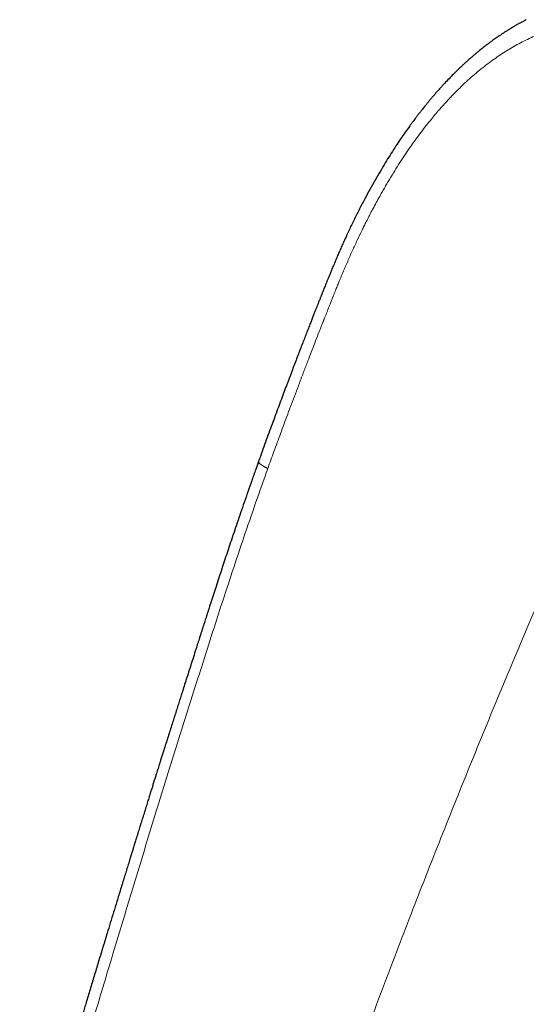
# Model space of a CAD drawing. Header units: millimetres. Extents: x 8 to 755, y 12 to 435.
# Tile 38 of 53: x 560 to 583, y 139 to 184. Entities that reach past the tile are written whole.
import ezdxf

# ---------------------------------------------------------------- set-up
doc = ezdxf.new("R2010")
doc.units = ezdxf.units.MM

msp = doc.modelspace()

# ---------------------------------------------------------------- linework, layer by layer
at = {"color": 7, "linetype": 'Continuous', "lineweight": 30}
for points, knots in [([(582.729, 184.086), (582.723, 184.082), (582.706, 184.073), (582.675, 184.057), (582.633, 184.035), (582.583, 184.008), (582.525, 183.977), (582.463, 183.943), (582.402, 183.909), (582.344, 183.877), (582.29, 183.846), (582.241, 183.817), (582.191, 183.788), (582.144, 183.76), (582.1, 183.734), (582.068, 183.715), (582.044, 183.7), (582.02, 183.685), (581.985, 183.664), (581.938, 183.635), (581.881, 183.599), (581.822, 183.562), (581.764, 183.525), (581.707, 183.488), (581.652, 183.452), (581.598, 183.416), (581.542, 183.378), (581.48, 183.337), (581.41, 183.288), (581.332, 183.234), (581.245, 183.172), (581.15, 183.104), (581.047, 183.028), (580.945, 182.951), (580.846, 182.876), (580.755, 182.805), (580.67, 182.737), (580.6, 182.681), (580.544, 182.635), (580.501, 182.6), (580.466, 182.571), (580.432, 182.543), (580.396, 182.513), (580.354, 182.478), (580.309, 182.439), (580.259, 182.396), (580.203, 182.348), (580.137, 182.29), (580.06, 182.221), (579.971, 182.142), (579.875, 182.054), (579.746, 181.933), (579.583, 181.778), (579.387, 181.584), (579.184, 181.376), (579.01, 181.192), (578.864, 181.034), (578.75, 180.907), (578.634, 180.776), (578.519, 180.644), (578.408, 180.515), (578.306, 180.394), (578.216, 180.285), (578.137, 180.187), (578.067, 180.101), (578.005, 180.024), (577.95, 179.955), (577.903, 179.895), (577.865, 179.846), (577.835, 179.808), (577.812, 179.778), (577.79, 179.749), (577.764, 179.716), (577.735, 179.678), (577.701, 179.634), (577.658, 179.577), (577.605, 179.505), (577.539, 179.417), (577.467, 179.32), (577.347, 179.155), (577.181, 178.921), (576.969, 178.615), (576.755, 178.294), (576.538, 177.959), (576.32, 177.609), (576.093, 177.234), (575.858, 176.834), (575.619, 176.409), (575.383, 175.974), (575.149, 175.53), (574.919, 175.074), (574.692, 174.608), (574.51, 174.221), (574.372, 173.917), (574.275, 173.701), (574.179, 173.483), (574.083, 173.263), (573.988, 173.041), (573.895, 172.82), (573.811, 172.618), (573.738, 172.441), (573.677, 172.293), (573.622, 172.157), (573.573, 172.034), (573.528, 171.922), (573.488, 171.823), (573.453, 171.733), (573.421, 171.654), (573.394, 171.586), (573.373, 171.533), (573.359, 171.497), (573.35, 171.474), (573.343, 171.458), (573.336, 171.44), (573.325, 171.412), (573.309, 171.372), (573.288, 171.318), (573.261, 171.249), (573.228, 171.167), (573.19, 171.07), (573.147, 170.96), (573.098, 170.835), (573.043, 170.697), (572.983, 170.545), (572.918, 170.378), (572.846, 170.195), (572.768, 169.994), (572.683, 169.774), (572.591, 169.539), (572.495, 169.289), (572.392, 169.023), (572.286, 168.747), (572.177, 168.462), (572.065, 168.169), (571.949, 167.861), (571.827, 167.54), (571.701, 167.206), (571.571, 166.857), (571.436, 166.495), (571.296, 166.119), (571.152, 165.728), (571.004, 165.327), (570.853, 164.913), (570.699, 164.488), (570.567, 164.122), (570.486, 163.897), (570.458, 163.818)], [0, 0, 0, 0, 0.000849, 0.002412, 0.004423, 0.006887, 0.00981, 0.013192, 0.016173, 0.01924, 0.022043, 0.024574, 0.026833, 0.029691, 0.031945, 0.033596, 0.034662, 0.03581, 0.03736, 0.040066, 0.043227, 0.04634, 0.049393, 0.052385, 0.055316, 0.058187, 0.060997, 0.064293, 0.068042, 0.07226, 0.076945, 0.082096, 0.08771, 0.093785, 0.098774, 0.104003, 0.108824, 0.112978, 0.115777, 0.118166, 0.120148, 0.121724, 0.123966, 0.126254, 0.128762, 0.131618, 0.134824, 0.138381, 0.14302, 0.148143, 0.153748, 0.15974, 0.170903, 0.18265, 0.194983, 0.207912, 0.214961, 0.222175, 0.229554, 0.237079, 0.244279, 0.250918, 0.256995, 0.262074, 0.266684, 0.270825, 0.2745, 0.27771, 0.280416, 0.282274, 0.283707, 0.285141, 0.286864, 0.288876, 0.291175, 0.293761, 0.297783, 0.302341, 0.307434, 0.312816, 0.327719, 0.343118, 0.359019, 0.375427, 0.392346, 0.40977, 0.42934, 0.449258, 0.469425, 0.489853, 0.510569, 0.531602, 0.552984, 0.562509, 0.5721, 0.581748, 0.591448, 0.60119, 0.610967, 0.620619, 0.627635, 0.634098, 0.640013, 0.645387, 0.650223, 0.654526, 0.658298, 0.661924, 0.664879, 0.667163, 0.668778, 0.669589, 0.670124, 0.670825, 0.671967, 0.673718, 0.676078, 0.679046, 0.682621, 0.686803, 0.69159, 0.696983, 0.70298, 0.709583, 0.716793, 0.72461, 0.733434, 0.742929, 0.753095, 0.763933, 0.77544, 0.787617, 0.799708, 0.81239, 0.82566, 0.839519, 0.853967, 0.869003, 0.884628, 0.90084, 0.917645, 0.935048, 0.952732, 0.971012, 0.989899, 1, 1, 1, 1]), ([(570.458, 163.819), (570.415, 163.699), (570.311, 163.406), (570.149, 162.946), (569.973, 162.443), (569.803, 161.953), (569.639, 161.477), (569.484, 161.022), (569.338, 160.588), (569.199, 160.175), (569.066, 159.774), (568.937, 159.385), (568.807, 158.992), (568.678, 158.595), (568.548, 158.197), (568.424, 157.814), (568.305, 157.448), (568.213, 157.162), (568.146, 156.953), (568.102, 156.817), (568.06, 156.685), (568.02, 156.561), (567.984, 156.449), (567.955, 156.358), (567.932, 156.288), (567.915, 156.235), (567.9, 156.187), (567.887, 156.146), (567.876, 156.113), (567.868, 156.087), (567.86, 156.06), (567.848, 156.024), (567.831, 155.972), (567.81, 155.904), (567.783, 155.821), (567.752, 155.723), (567.716, 155.611), (567.676, 155.486), (567.633, 155.352), (567.565, 155.139), (567.475, 154.855), (567.363, 154.503), (567.255, 154.164), (567.151, 153.836), (567.05, 153.52), (566.961, 153.239), (566.88, 152.985), (566.806, 152.75), (566.728, 152.505), (566.647, 152.248), (566.562, 151.981), (566.473, 151.702), (566.381, 151.413), (566.296, 151.143), (566.219, 150.901), (566.153, 150.691), (566.09, 150.492), (566.03, 150.303), (565.977, 150.136), (565.931, 149.99), (565.891, 149.863), (565.854, 149.743), (565.818, 149.628), (565.778, 149.501), (565.732, 149.355), (565.679, 149.186), (565.622, 149.003), (565.562, 148.808), (565.497, 148.601), (565.428, 148.381), (565.355, 148.145), (565.278, 147.895), (565.195, 147.629), (565.125, 147.402), (565.068, 147.219), (565.027, 147.086), (564.988, 146.958), (564.951, 146.838), (564.914, 146.718), (564.877, 146.598), (564.841, 146.482), (564.809, 146.378), (564.781, 146.288), (564.758, 146.212), (564.738, 146.149), (564.723, 146.099), (564.712, 146.062), (564.705, 146.039), (564.7, 146.025), (564.696, 146.01), (564.688, 145.986), (564.678, 145.952), (564.665, 145.912), (564.652, 145.869), (564.634, 145.81), (564.61, 145.733), (564.58, 145.635), (564.533, 145.484), (564.47, 145.278), (564.391, 145.019), (564.309, 144.755), (564.226, 144.484), (564.141, 144.208), (564.056, 143.929), (563.947, 143.574), (563.818, 143.151), (563.669, 142.664), (563.507, 142.135), (563.332, 141.558), (563.14, 140.928), (562.951, 140.301), (562.763, 139.681), (562.628, 139.23), (562.542, 138.945), (562.505, 138.822), (562.468, 138.7), (562.431, 138.575), (562.392, 138.444), (562.347, 138.293), (562.295, 138.121), (562.237, 137.926), (562.174, 137.716), (562.107, 137.49), (562.035, 137.247), (561.957, 136.988), (561.876, 136.712), (561.79, 136.422), (561.699, 136.115), (561.621, 135.85), (561.573, 135.687), (561.557, 135.63)], [0, 0, 0, 0, 0.012856, 0.031267, 0.049182, 0.066604, 0.083538, 0.099986, 0.115052, 0.12969, 0.1439, 0.157683, 0.171038, 0.185687, 0.199773, 0.213295, 0.226253, 0.238649, 0.243565, 0.248388, 0.253115, 0.257556, 0.261527, 0.265028, 0.267121, 0.269001, 0.270668, 0.272122, 0.273357, 0.274241, 0.274878, 0.276186, 0.278037, 0.28043, 0.283365, 0.286843, 0.290786, 0.295252, 0.300123, 0.304975, 0.31782, 0.330252, 0.342273, 0.353883, 0.365083, 0.375874, 0.383839, 0.392153, 0.400849, 0.409927, 0.419388, 0.429232, 0.439461, 0.450073, 0.457738, 0.465149, 0.472194, 0.478872, 0.485184, 0.489886, 0.494362, 0.498612, 0.502636, 0.506564, 0.51212, 0.518125, 0.52458, 0.531484, 0.538837, 0.546639, 0.55489, 0.563828, 0.573239, 0.583122, 0.587945, 0.592754, 0.597283, 0.60152, 0.605467, 0.610069, 0.614201, 0.617862, 0.621053, 0.623773, 0.625986, 0.627745, 0.629051, 0.629903, 0.630186, 0.630592, 0.631465, 0.632764, 0.634201, 0.635723, 0.63733, 0.640498, 0.643953, 0.647694, 0.656647, 0.665839, 0.675236, 0.684838, 0.694645, 0.704645, 0.714588, 0.73241, 0.749706, 0.766478, 0.788889, 0.811295, 0.833701, 0.855839, 0.877502, 0.881891, 0.886261, 0.89061, 0.894964, 0.899615, 0.904646, 0.911063, 0.918008, 0.92548, 0.933481, 0.942189, 0.951448, 0.961257, 0.971617, 0.982529, 0.993992, 1, 1, 1, 1])]:
    msp.add_open_spline(points, degree=3, knots=knots, dxfattribs=at)
at = {"color": 252, "linetype": 'Continuous', "lineweight": 0}
for points, knots in [([(594.423, 181.364), (594.332, 181.415), (594.153, 181.517), (593.888, 181.665), (593.631, 181.807), (593.381, 181.942), (593.168, 182.055), (592.991, 182.147), (592.88, 182.205), (592.803, 182.244), (592.759, 182.266), (592.715, 182.289), (592.67, 182.311), (592.564, 182.365), (592.397, 182.448), (592.169, 182.558), (591.943, 182.666), (591.718, 182.77), (591.496, 182.87), (591.277, 182.967), (591.06, 183.06), (590.835, 183.154), (590.601, 183.248), (590.348, 183.346), (590.087, 183.441), (589.82, 183.532), (589.558, 183.615), (589.302, 183.69), (589.043, 183.76), (588.775, 183.824), (588.463, 183.891), (588.113, 183.954), (587.729, 184.007), (587.347, 184.045), (587.028, 184.064), (586.773, 184.072), (586.581, 184.073), (586.39, 184.07), (586.199, 184.064), (586.01, 184.053), (585.81, 184.037), (585.6, 184.015), (585.379, 183.987), (585.157, 183.952), (584.895, 183.904), (584.595, 183.839), (584.258, 183.75), (583.921, 183.647), (583.588, 183.53), (583.259, 183.401), (582.938, 183.26), (582.623, 183.107), (582.315, 182.944), (582.008, 182.768), (581.702, 182.579), (581.402, 182.38), (581.109, 182.172), (580.813, 181.948), (580.512, 181.706), (580.205, 181.444), (579.901, 181.168), (579.601, 180.879), (579.379, 180.652), (579.231, 180.497), (579.156, 180.417), (579.081, 180.336), (579.006, 180.254), (578.932, 180.172), (578.858, 180.088), (578.74, 179.955), (578.58, 179.768), (578.366, 179.51), (578.141, 179.229), (577.906, 178.922), (577.667, 178.599), (577.425, 178.259), (577.18, 177.901), (576.937, 177.532), (576.697, 177.152), (576.52, 176.861), (576.402, 176.664), (576.343, 176.564), (576.285, 176.463), (576.226, 176.362), (576.168, 176.26), (576.109, 176.158), (576.017, 175.994), (575.893, 175.769), (575.751, 175.506), (575.625, 175.269), (575.515, 175.057), (575.407, 174.844), (575.302, 174.635), (575.16, 174.345), (574.979, 173.967), (574.76, 173.492), (574.542, 173), (574.391, 172.647), (574.303, 172.438), (574.278, 172.378), (574.252, 172.316), (574.226, 172.253), (574.2, 172.188), (574.172, 172.122), (574.127, 172.012), (574.064, 171.856), (573.977, 171.641), (573.913, 171.481), (573.876, 171.388), (573.87, 171.374), (573.867, 171.366), (573.864, 171.357), (573.86, 171.348), (573.856, 171.337), (573.845, 171.312), (573.828, 171.267), (573.801, 171.199), (573.769, 171.12), (573.733, 171.029), (573.693, 170.927), (573.648, 170.813), (573.601, 170.693), (573.551, 170.568), (573.513, 170.47), (573.484, 170.398), (573.467, 170.354), (573.449, 170.31), (573.434, 170.27), (573.35, 170.057), (573.218, 169.719), (573.036, 169.253), (572.877, 168.841), (572.757, 168.53), (572.675, 168.317), (572.63, 168.2), (572.585, 168.081), (572.536, 167.954), (572.485, 167.821), (572.433, 167.683), (572.381, 167.547), (572.285, 167.295), (572.148, 166.931), (571.97, 166.458), (571.798, 165.997), (571.631, 165.548), (571.47, 165.113), (571.316, 164.692), (571.167, 164.285), (571.024, 163.89), (570.931, 163.63), (570.884, 163.502)], [0, 0, 0, 0, 0.00973, 0.019171, 0.028322, 0.037184, 0.045758, 0.050896, 0.055925, 0.057483, 0.05903, 0.060567, 0.062092, 0.063734, 0.071754, 0.07966, 0.087565, 0.095352, 0.103023, 0.110578, 0.118017, 0.12534, 0.133688, 0.141917, 0.151097, 0.160041, 0.168752, 0.177231, 0.185483, 0.194267, 0.203427, 0.215868, 0.228141, 0.240257, 0.25223, 0.2583, 0.26433, 0.270322, 0.276278, 0.2822, 0.288089, 0.294992, 0.301855, 0.308738, 0.315728, 0.326302, 0.336865, 0.347431, 0.358013, 0.368462, 0.378878, 0.388918, 0.399009, 0.409163, 0.41939, 0.4297, 0.439769, 0.449718, 0.46074, 0.471854, 0.483073, 0.494406, 0.505863, 0.508802, 0.511749, 0.514706, 0.517672, 0.520648, 0.523634, 0.52663, 0.534921, 0.543291, 0.553363, 0.563556, 0.573874, 0.585074, 0.596428, 0.607941, 0.619618, 0.631463, 0.634463, 0.637472, 0.640488, 0.643513, 0.646547, 0.649589, 0.652639, 0.661072, 0.669571, 0.675682, 0.681829, 0.68801, 0.69411, 0.699844, 0.712893, 0.726291, 0.74004, 0.754145, 0.755763, 0.757423, 0.759125, 0.76087, 0.762656, 0.764485, 0.766356, 0.771719, 0.7774, 0.784143, 0.784859, 0.785062, 0.785285, 0.785529, 0.785794, 0.786079, 0.786386, 0.787887, 0.789751, 0.791976, 0.794437, 0.797228, 0.800348, 0.803798, 0.807106, 0.810669, 0.811842, 0.813039, 0.814262, 0.81551, 0.8163, 0.831796, 0.843282, 0.85455, 0.865602, 0.868817, 0.872013, 0.87519, 0.87862, 0.88239, 0.886136, 0.889856, 0.893552, 0.906779, 0.919676, 0.932244, 0.944483, 0.956392, 0.967769, 0.978829, 0.989573, 1, 1, 1, 1]), ([(594.423, 181.364), (594.131, 180.781), (593.549, 179.616), (592.686, 177.867), (591.833, 176.119), (590.99, 174.372), (590.161, 172.635), (589.347, 170.91), (588.547, 169.195), (587.756, 167.481), (586.969, 165.756), (586.186, 164.019), (585.408, 162.272), (584.639, 160.524), (583.879, 158.777), (583.128, 157.031), (582.386, 155.284), (581.654, 153.538), (580.931, 151.792), (580.217, 150.047), (579.511, 148.301), (578.815, 146.556), (578.128, 144.811), (577.449, 143.065), (576.756, 141.262), (576.051, 139.401), (575.335, 137.481), (574.628, 135.561), (573.932, 133.642), (573.268, 131.781), (572.633, 129.98), (572.028, 128.238), (571.431, 126.496), (570.842, 124.754), (570.265, 123.021), (569.698, 121.299), (569.144, 119.587), (568.596, 117.875), (568.053, 116.15), (567.513, 114.414), (566.978, 112.665), (566.45, 110.916), (565.929, 109.166), (565.416, 107.416), (564.912, 105.666), (564.454, 104.043), (564.038, 102.546), (563.665, 101.176), (563.299, 99.807), (562.942, 98.439), (562.595, 97.081), (562.26, 95.734), (561.936, 94.397), (561.623, 93.063), (561.332, 91.779), (561.061, 90.546), (560.81, 89.362), (560.569, 88.182), (560.338, 87.005), (560.117, 85.83), (559.906, 84.659), (559.704, 83.49), (559.579, 82.714), (559.516, 82.326)], [0, 0, 0, 0, 0.0179414, 0.0358465, 0.0537166, 0.0715534, 0.0893581, 0.1068151, 0.124244, 0.1416461, 0.1590228, 0.1767293, 0.1944121, 0.2120727, 0.2297122, 0.2473323, 0.2649342, 0.2825192, 0.3000887, 0.3176441, 0.3351866, 0.3527175, 0.3702382, 0.3877499, 0.4052538, 0.4245006, 0.4437412, 0.4629772, 0.4822102, 0.5014417, 0.5188868, 0.536333, 0.5537816, 0.5712334, 0.5886896, 0.6058394, 0.6229954, 0.6401586, 0.6573299, 0.6748616, 0.6924047, 0.7099606, 0.7275301, 0.7451114, 0.762702, 0.7802998, 0.7941, 0.8079015, 0.8217028, 0.8355024, 0.8492989, 0.8628451, 0.8763866, 0.8899228, 0.9034535, 0.9155297, 0.9276015, 0.9396697, 0.9517354, 0.9637999, 0.9758647, 0.9879309, 1, 1, 1, 1]), ([(570.884, 163.502), (570.698, 162.977), (570.325, 161.929), (569.784, 160.349), (569.255, 158.766), (568.738, 157.18), (568.231, 155.603), (567.731, 154.035), (567.237, 152.477), (566.745, 150.92), (566.255, 149.354), (565.77, 147.777), (565.287, 146.19), (564.806, 144.604), (564.326, 143.021), (563.851, 141.45), (563.381, 139.889), (562.917, 138.34), (562.457, 136.791), (562.153, 135.76), (562.002, 135.244)], [0, 0, 0, 0, 0.056011, 0.112011, 0.168004, 0.223993, 0.279979, 0.334963, 0.389948, 0.444935, 0.499928, 0.55593, 0.611939, 0.667953, 0.723968, 0.779981, 0.834987, 0.889989, 0.944992, 1, 1, 1, 1]), ([(570.884, 163.502), (570.87, 163.509), (570.839, 163.524), (570.795, 163.546), (570.75, 163.57), (570.705, 163.594), (570.658, 163.623), (570.61, 163.653), (570.564, 163.686), (570.524, 163.716), (570.493, 163.745), (570.471, 163.77), (570.459, 163.792), (570.455, 163.808), (570.458, 163.816), (570.459, 163.818)], [0, 0, 0, 0, 0.0467205, 0.0964421, 0.1511552, 0.2117918, 0.2783358, 0.3685906, 0.4643408, 0.5628203, 0.661943, 0.7610197, 0.8593736, 0.9549528, 1, 1, 1, 1])]:
    msp.add_open_spline(points, degree=3, knots=knots, dxfattribs=at)

doc.saveas('drawing.dxf')
